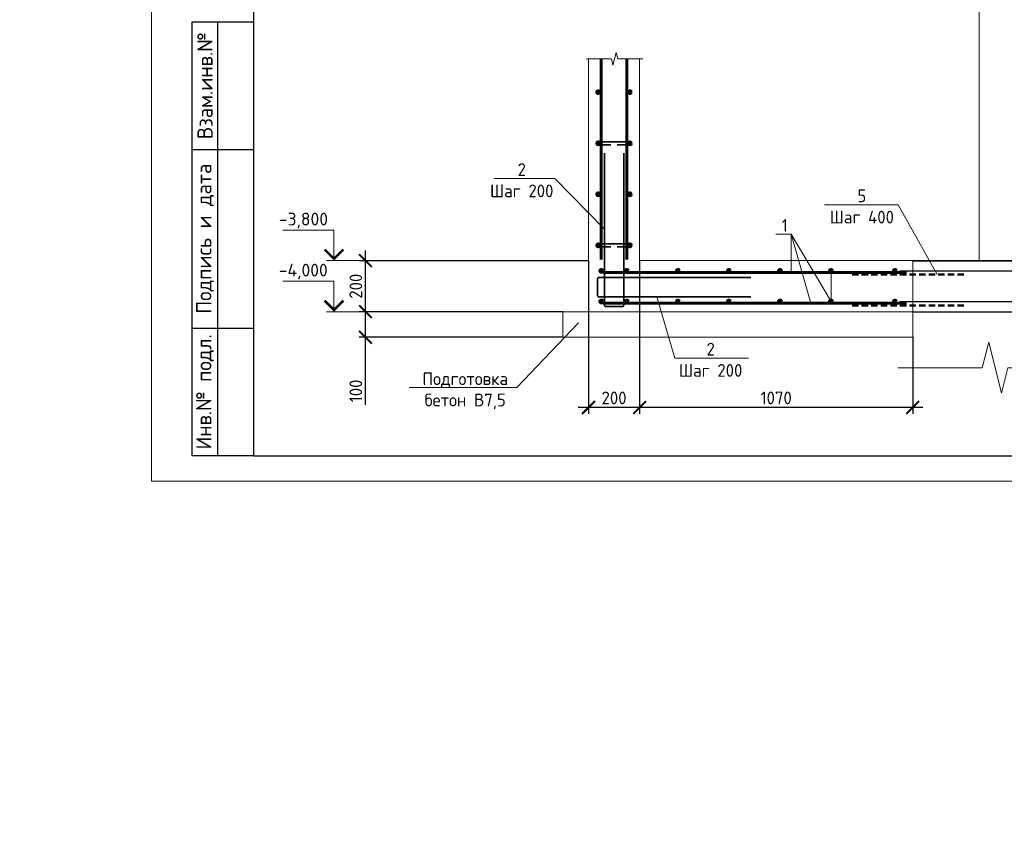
# Model space of a CAD drawing. Header units: millimetres. Extents: x 130535 to 3472113, y -231620 to 121434.
# Tile 63 of 133: x 472114 to 491398, y -14727 to 1251. Entities that reach past the tile are written whole.
import ezdxf
from ezdxf import colors
from ezdxf.entities.mleader import LeaderData, LeaderLine
from ezdxf.enums import TextEntityAlignment as Align
from ezdxf.math import Vec2, Vec3

# ---------------------------------------------------------------- set-up
doc = ezdxf.new("R2010")
doc.units = ezdxf.units.MM
doc.linetypes.add('DASHED2', pattern=[0.375, 0.25, -0.125])
doc.layers.get('DEFPOINTS').update_dxf_attribs({"color": 1, "lineweight": 0})
for name, color, linetype, lineweight in [('Основная 0.35', 200, 'Continuous', 35), ('Основная 0.60', 142, 'Continuous', 60), ('РАЗМЕРЫ', 1, 'Continuous', 9), ('Разрез жилая часть$0$Отметки', 1, 'Continuous', 20), ('Символы 0.20', 1, 'Continuous', 20), ('Текст', 7, 'Continuous', 25), ('Текст 0.25', 82, 'Continuous', 25), ('Тонкая', 81, 'Continuous', 20), ('Тонкая 0.20', 30, 'Continuous', 20), ('ТОНКИЕ', 7, 'Continuous', 9)]:
    doc.layers.add(name, color=color, linetype=linetype, lineweight=lineweight)
doc.layers.add('ТОЛСТЫЕ_ОСНОВНЫЕ', color=6, linetype='Continuous')
doc.styles.add('GOST-2.304_Type-B', font='GOST_Common.ttf')
doc.styles.add('style1', font='GOST_Common.ttf', dxfattribs={"height": 500})
doc.styles.add('ГОСТ', font='isocpeur.TTF')
doc.dimstyles.new('СПДС', dxfattribs={"dimscale": 100, "dimtxt": 2.5, "dimasz": 2.5, "dimexe": 1.25, "dimexo": 0, "dimtad": 1, "dimdec": 0, "dimtxsty": 'GOST-2.304_Type-B', "dimblk": 'ARCHTICK', "dimcen": 2.5, "dimdle": 2, "dimadec": 0, "dimazin": 2, "dimtfac": 0.75, "dimtdec": 0, "dimtmove": 1, "dimatfit": 3, "dimfxl": 1, "dimtolj": 1, "dimarcsym": 1})

# ---------------------------------------------------------------- blocks, each defined once
blk = doc.blocks.new('*U5')
at = {"layer": 'ТОЛСТЫЕ_ОСНОВНЫЕ'}
for p, q in [((8, 5), (8, 90)), ((8, 90), (20, 90)), ((13, 5), (13, 90)), ((8, 65), (20, 65)), ((8, 30), (20, 30)), ((20, 5), (8, 5))]:
    blk.add_line(p, q, dxfattribs=at)
at = {"layer": 'ТОЛСТЫЕ_ОСНОВНЫЕ', "color": 6}
blk.add_lwpolyline([(20, 5), (589, 5), (589, 415), (20, 415)], close=True, dxfattribs=at)
at = {"layer": 'ТОНКИЕ'}
blk.add_lwpolyline([(0, 0), (594, 0), (594, 420), (0, 420)], close=True, dxfattribs=at)
at = {"layer": 'Текст', "style": 'style1'}
for s, p in [('Взам.инв.№', (10.5, 77.5)), ('Подпись и дата', (10.5, 47.5)), ('Инв.№ подл.', (10.5, 17.5))]:
    blk.add_text(s, height=3, rotation=90, dxfattribs=at).set_placement(p, align=Align.MIDDLE)
blk = doc.blocks.new('_None')
blk = doc.blocks.new('_ArchTick')
at = {"color": 0, "linetype": 'ByBlock', "const_width": 0.15}
blk.add_lwpolyline([(-0.5, -0.5), (0.5, 0.5)], dxfattribs=at)
blk = doc.blocks.new('*D253')
at = {"layer": 'DEFPOINTS', "color": 0, "linetype": 'Continuous', "lineweight": 0, "transparency": 16777216}
for p in [(489355, -4270), (493548, -4270), (489605, -4470)]:
    blk.add_point(p, dxfattribs=at)
at = {"layer": 'РАЗМЕРЫ', "color": 0, "linetype": 'Continuous', "lineweight": -2, "transparency": 16777216}
for p, q in [((493548, -4670), (493548, -4070)), ((489355, -4270), (493673, -4270)), ((489605, -4470), (493673, -4470)), ((493548, -5377), (493548, -4470))]:
    blk.add_line(p, q, dxfattribs=at)
at = {"layer": 'РАЗМЕРЫ', "color": 0, "linetype": 'Continuous', "lineweight": -2, "transparency": 16777216, "xscale": 250, "yscale": 250, "zscale": 250}
for p, rotation in [((493548, -4270), 90), ((493548, -4470), 270)]:
    blk.add_blockref('_ArchTick', p, dxfattribs=dict(at, rotation=rotation))
at = {"layer": 'РАЗМЕРЫ', "color": 0, "linetype": 'Continuous', "lineweight": 0, "transparency": 16777216, "insert": (493360, -5164), "char_height": 250, "attachment_point": 5, "rotation": 90, "style": 'GOST-2.304_Type-B'}
blk.add_mtext('\\A1;50', dxfattribs=at)
blk = doc.blocks.new('*D254')
at = {"layer": 'DEFPOINTS', "color": 0, "linetype": 'Continuous', "lineweight": 0, "transparency": 16777216}
for p in [(489355, -3670), (493548, -3670), (489355, -4270)]:
    blk.add_point(p, dxfattribs=at)
at = {"layer": 'РАЗМЕРЫ', "color": 0, "linetype": 'Continuous', "lineweight": -2, "transparency": 16777216}
for p, q in [((493548, -4470), (493548, -3470)), ((489355, -3670), (493673, -3670)), ((489355, -4270), (493673, -4270))]:
    blk.add_line(p, q, dxfattribs=at)
at = {"layer": 'РАЗМЕРЫ', "color": 0, "linetype": 'Continuous', "lineweight": -2, "transparency": 16777216, "xscale": 250, "yscale": 250, "zscale": 250}
for p, rotation in [((493548, -3670), 90), ((493548, -4270), 270)]:
    blk.add_blockref('_ArchTick', p, dxfattribs=dict(at, rotation=rotation))
at = {"layer": 'РАЗМЕРЫ', "color": 0, "linetype": 'Continuous', "lineweight": 0, "transparency": 16777216, "insert": (493360, -3970), "char_height": 250, "attachment_point": 5, "rotation": 90, "style": 'GOST-2.304_Type-B'}
blk.add_mtext('\\A1;100', dxfattribs=at)
blk = doc.blocks.new('*D255')
at = {"layer": 'DEFPOINTS', "color": 0, "linetype": 'Continuous', "lineweight": 0, "transparency": 16777216}
for p in [(489605, -3470), (493548, -3470), (489355, -3670)]:
    blk.add_point(p, dxfattribs=at)
at = {"layer": 'РАЗМЕРЫ', "color": 0, "linetype": 'Continuous', "lineweight": -2, "transparency": 16777216}
for p, q in [((493548, -2549), (493548, -3470)), ((493548, -3870), (493548, -3270)), ((489605, -3470), (493673, -3470)), ((489355, -3670), (493673, -3670))]:
    blk.add_line(p, q, dxfattribs=at)
at = {"layer": 'РАЗМЕРЫ', "color": 0, "linetype": 'Continuous', "lineweight": -2, "transparency": 16777216, "xscale": 250, "yscale": 250, "zscale": 250}
for p, rotation in [((493548, -3470), 90), ((493548, -3670), 270)]:
    blk.add_blockref('_ArchTick', p, dxfattribs=dict(at, rotation=rotation))
at = {"layer": 'РАЗМЕРЫ', "color": 0, "linetype": 'Continuous', "lineweight": 0, "transparency": 16777216, "insert": (493360, -2761), "char_height": 250, "attachment_point": 5, "rotation": 90, "style": 'GOST-2.304_Type-B'}
blk.add_mtext('\\A1;50', dxfattribs=at)
blk = doc.blocks.new('*D259')
at = {"layer": 'DEFPOINTS', "color": 0, "linetype": 'Continuous', "lineweight": 0, "transparency": 16777216}
for p in [(484255, -3470), (489605, -4961), (484255, -6346)]:
    blk.add_point(p, dxfattribs=at)
at = {"layer": 'РАЗМЕРЫ', "color": 0, "linetype": 'Continuous', "lineweight": -2, "transparency": 16777216}
for p, q in [((484255, -3470), (484255, -6471)), ((489605, -4961), (489605, -6471)), ((489805, -6346), (484055, -6346))]:
    blk.add_line(p, q, dxfattribs=at)
at = {"layer": 'РАЗМЕРЫ', "color": 0, "linetype": 'Continuous', "lineweight": -2, "transparency": 16777216, "xscale": 250, "yscale": 250, "zscale": 250, "rotation": 180}
blk.add_blockref('_ArchTick', (484255, -6346), dxfattribs=at)
at = {"layer": 'РАЗМЕРЫ', "color": 0, "linetype": 'Continuous', "lineweight": -2, "transparency": 16777216, "xscale": 250, "yscale": 250, "zscale": 250}
blk.add_blockref('_ArchTick', (489605, -6346), dxfattribs=at)
at = {"layer": 'РАЗМЕРЫ', "color": 0, "linetype": 'Continuous', "lineweight": 0, "transparency": 16777216, "insert": (486930, -6159), "char_height": 250, "attachment_point": 5, "style": 'GOST-2.304_Type-B'}
blk.add_mtext('\\A1;1070', dxfattribs=at)
blk = doc.blocks.new('*D260')
at = {"layer": 'DEFPOINTS', "color": 0, "linetype": 'Continuous', "lineweight": 0, "transparency": 16777216}
for p in [(483255, -3470), (484255, -3470), (483255, -6346)]:
    blk.add_point(p, dxfattribs=at)
at = {"layer": 'РАЗМЕРЫ', "color": 0, "linetype": 'Continuous', "lineweight": -2, "transparency": 16777216}
for p, q in [((483255, -3470), (483255, -6471)), ((484255, -3470), (484255, -6471)), ((484455, -6346), (483055, -6346))]:
    blk.add_line(p, q, dxfattribs=at)
at = {"layer": 'РАЗМЕРЫ', "color": 0, "linetype": 'Continuous', "lineweight": -2, "transparency": 16777216, "xscale": 250, "yscale": 250, "zscale": 250, "rotation": 180}
blk.add_blockref('_ArchTick', (483255, -6346), dxfattribs=at)
at = {"layer": 'РАЗМЕРЫ', "color": 0, "linetype": 'Continuous', "lineweight": -2, "transparency": 16777216, "xscale": 250, "yscale": 250, "zscale": 250}
blk.add_blockref('_ArchTick', (484255, -6346), dxfattribs=at)
at = {"layer": 'РАЗМЕРЫ', "color": 0, "linetype": 'Continuous', "lineweight": 0, "transparency": 16777216, "insert": (483755, -6159), "char_height": 250, "attachment_point": 5, "style": 'GOST-2.304_Type-B'}
blk.add_mtext('\\A1;200', dxfattribs=at)
blk = doc.blocks.new('*D261')
at = {"layer": 'DEFPOINTS', "color": 0, "linetype": 'Continuous', "lineweight": 0, "transparency": 16777216}
for p in [(478885, -4470), (482755, -4470), (482755, -4970)]:
    blk.add_point(p, dxfattribs=at)
at = {"layer": 'РАЗМЕРЫ', "color": 0, "linetype": 'Continuous', "lineweight": -2, "transparency": 16777216}
for p, q in [((478885, -5170), (478885, -4270)), ((482755, -4470), (478760, -4470)), ((482755, -4970), (478760, -4970)), ((478885, -6297), (478885, -4970))]:
    blk.add_line(p, q, dxfattribs=at)
at = {"layer": 'РАЗМЕРЫ', "color": 0, "linetype": 'Continuous', "lineweight": -2, "transparency": 16777216, "xscale": 250, "yscale": 250, "zscale": 250}
for p, rotation in [((478885, -4470), 90), ((478885, -4970), 270)]:
    blk.add_blockref('_ArchTick', p, dxfattribs=dict(at, rotation=rotation))
at = {"layer": 'РАЗМЕРЫ', "color": 0, "linetype": 'Continuous', "lineweight": 0, "transparency": 16777216, "insert": (478697, -6022), "char_height": 250, "attachment_point": 5, "rotation": 90, "style": 'GOST-2.304_Type-B'}
blk.add_mtext('\\A1;100', dxfattribs=at)
blk = doc.blocks.new('*D262')
at = {"layer": 'DEFPOINTS', "color": 0, "linetype": 'Continuous', "lineweight": 0, "transparency": 16777216}
for p in [(478885, -3470), (483255, -3470), (482755, -4470)]:
    blk.add_point(p, dxfattribs=at)
at = {"layer": 'РАЗМЕРЫ', "color": 0, "linetype": 'Continuous', "lineweight": -2, "transparency": 16777216}
for p, q in [((478885, -4670), (478885, -3270)), ((483255, -3470), (478760, -3470)), ((482755, -4470), (478760, -4470))]:
    blk.add_line(p, q, dxfattribs=at)
at = {"layer": 'РАЗМЕРЫ', "color": 0, "linetype": 'Continuous', "lineweight": -2, "transparency": 16777216, "xscale": 250, "yscale": 250, "zscale": 250}
for p, rotation in [((478885, -3470), 90), ((478885, -4470), 270)]:
    blk.add_blockref('_ArchTick', p, dxfattribs=dict(at, rotation=rotation))
at = {"layer": 'РАЗМЕРЫ', "color": 0, "linetype": 'Continuous', "lineweight": 0, "transparency": 16777216, "insert": (478697, -3970), "char_height": 250, "attachment_point": 5, "rotation": 90, "style": 'GOST-2.304_Type-B'}
blk.add_mtext('\\A1;200', dxfattribs=at)

msp = doc.modelspace()

# ---------------------------------------------------------------- linework, layer by layer
at = {"linetype": 'DASHED2', "lineweight": 50, "ltscale": 500}
for p, q in [((490604.6, -3739.8), (488384.7, -3739.8)), ((490604.6, -4349.8), (488384.7, -4349.8))]:
    msp.add_line(p, q, dxfattribs=at)
at = {"linetype": 'ByBlock', "lineweight": 20, "ltscale": 0.5}
msp.add_lwpolyline([(489316.1, -5567.3), (490967.6, -5567.3), (491092.6, -5067.3), (491342.6, -6067.3), (491467.6, -5567.3), (492908.5, -5567.3)], dxfattribs=at)
at = {"layer": 'Основная 0.35'}
for p, q in [((483444.6, -1139.8), (484064.6, -1139.8)), ((483444.6, -1199.8), (483694.6, -1199.8)), ((484064.6, -1199.8), (483814.6, -1199.8)), ((483444.6, -3139.8), (484064.6, -3139.8)), ((483444.6, -3199.8), (483694.6, -3199.8)), ((484064.6, -3199.8), (483814.6, -3199.8))]:
    msp.add_line(p, q, dxfattribs=at)
for points in [[(483564.6, -1366.7), (483564.6, -4341.7, 0.4142136), (483589.6, -4366.7), (483919.6, -4366.7, 0.4142136), (483944.6, -4341.7), (483944.6, -1366.7)], [(486432.1, -3800.3), (483457.1, -3800.3, 0.4142136), (483432.1, -3825.3), (483432.1, -4155.3, 0.4142136), (483457.1, -4180.3), (486432.1, -4180.3)]]:
    msp.add_lwpolyline(points, format="xyb", dxfattribs=at)
for centre, start, end in [((483444.6, -1169.8), 90, 270), ((484064.6, -1169.8), 270, 90), ((483444.6, -3169.8), 90, 270), ((484064.6, -3169.8), 270, 90)]:
    msp.add_arc(centre, 30, start, end, dxfattribs=at)
at = {"layer": 'Основная 0.60'}
for p, q in [((483504.6, -3444.8), (483504.6, 485.7)), ((484004.6, -3444.8), (484004.6, 485.7)), ((483538.4, -3699.8), (489479.6, -3699.8)), ((483538.4, -4299.8), (489479.6, -4299.8))]:
    msp.add_line(p, q, dxfattribs=at)
for centre in [(483444.6, -169.8), (484064.6, -169.8), (483444.6, -1169.8), (484064.6, -1169.8), (483444.6, -2169.8), (484064.6, -2169.8), (483444.6, -3169.8), (484064.6, -3169.8), (483504.6, -3669.8), (484004.6, -3669.8), (485004.6, -3669.8), (486004.6, -3669.8), (487004.6, -3669.8), (487004.6, -3669.8), (488004.6, -3669.8), (489254.6, -3669.8), (483504.6, -4269.8), (484004.6, -4269.8), (485004.6, -4269.8), (486004.6, -4269.8), (487004.6, -4269.8), (487004.6, -4269.8), (488004.6, -4269.8), (489254.6, -4269.8)]:
    msp.add_circle(centre, 30, dxfattribs=at)
at = {"layer": 'РАЗМЕРЫ', "linetype": 'Continuous', "lineweight": 0}
for p, q in [((482593.9, -1861.1), (483564.6, -2854.2)), ((487223, -2953.8), (487223, -3699.8)), ((487223, -2953.8), (487606, -4299.8)), ((492631.4, -3469.8), (489604.6, -3469.8)), ((489604.6, -3469.8), (489604.6, -5567.3))]:
    msp.add_line(p, q, dxfattribs=at)
at = {"layer": 'РАЗМЕРЫ', "color": 3, "linetype": 'Continuous', "lineweight": 0}
msp.add_line((480456.2, -4469.8), (478269.7, -4469.8), dxfattribs=at)
at = {"layer": 'Символы 0.20', "color": 1, "linetype": 'Continuous', "lineweight": 20, "ltscale": 100}
for p, q in [((478269.7, -2869.8), (477269.7, -2869.8)), ((479135.8, -3469.8), (478269.7, -3469.8)), ((478269.7, -3869.8), (477269.7, -3869.8))]:
    msp.add_line(p, q, dxfattribs=at)
at = {"layer": 'Символы 0.20', "color": 1, "linetype": 'Continuous', "lineweight": 20, "ltscale": 10000}
for p, q in [((478119.7, -3469.8), (478419.7, -3469.8)), ((478119.7, -4469.8), (478419.7, -4469.8))]:
    msp.add_line(p, q, dxfattribs=at)
at = {"layer": 'Символы 0.20'}
msp.add_lwpolyline([(482593.9, -1861.1), (481399.3, -1861.1)], dxfattribs=at)
at = {"layer": 'Символы 0.20', "color": 1, "linetype": 'Continuous', "lineweight": 20, "ltscale": 10000}
for points in [[(478269.7, -3469.8), (478269.7, -2869.8)], [(478269.7, -4469.8), (478269.7, -3869.8)]]:
    msp.add_lwpolyline(points, dxfattribs=at)
at = {"layer": 'Символы 0.20', "color": 1, "linetype": 'Continuous', "lineweight": 20, "ltscale": 10000, "const_width": 50}
for points in [[(478452, -3252.1), (478269.7, -3434.4), (478087.3, -3252.1)], [(478452, -4252.1), (478269.7, -4434.4), (478087.3, -4252.1)]]:
    msp.add_lwpolyline(points, dxfattribs=at)
at = {"layer": 'Тонкая'}
msp.add_lwpolyline([(484317.1, 485.7), (484242.1, 485.7), (483827.3, 485.7), (483796.1, 610.7), (483733.6, 360.7), (483702.3, 485.7), (483287.6, 485.7), (483212.6, 485.7)], dxfattribs=at)
at = {"layer": 'Тонкая 0.20'}
for p, q in [((490904.6, 6846.5), (490904.6, -3469.8)), ((483254.6, 485.7), (483254.6, -3444.8)), ((483254.6, 485.7), (483254.6, -4469.8)), ((484254.6, -3469.8), (484254.6, 485.7)), ((484254.6, -3444.8), (484254.6, 485.7)), ((489604.6, -3469.8), (484254.6, -3469.8)), ((489604.6, -4469.8), (489604.6, -3469.8)), ((481754.6, -4469.8), (481254.6, -4469.8)), ((482754.6, -4469.8), (489604.6, -4469.8)), ((482754.6, -4469.8), (482754.6, -4969.8)), ((482754.6, -4969.8), (489604.6, -4969.8))]:
    msp.add_line(p, q, dxfattribs=at)

# ---------------------------------------------------------------- block references
at = {"xscale": 100, "yscale": 100, "zscale": 100}
msp.add_blockref('*U5', (474692.4, -7790.1), dxfattribs=at)
msp.add_blockref('*U5', (474692.4, -7790.1), dxfattribs=at)

# ---------------------------------------------------------------- texts
at = {"insert": (153574.3, 18462.6), "char_height": 330, "attachment_point": 1, "style": 'ГОСТ'}
msp.add_mtext_dynamic_manual_height_columns('\\pi10055.14148;{\\H1.5152x;\\P\\pi7542.56108;Общие указания\\P\\pi1650;}1.^IРабочая документация разработана в соответствии с заданием на проектирование, требованиями действующих технических регламентов, стандартов, сводов правил и других документов, содержащих установленные требования.\\P2.^IРабочая документация выполнена в соответствии со следующими нормативными и техническими документами:\\P-^IСП 20.13330.2016 "Нагрузки и Воздействия";\\P-^IСП 63.13330.2012 "Бетонные и железобетонные конструкции. Основные положения";\\P-^IСП 22.13330.2016 "Основания зданий и сооружений";\\P-^IСП 45.13330.2012 "Земляные сооружения, основания и фундаменты".\\P3.   За относительную отметку 0,000 принята отметка чистого пола первого этажа.\\P4.^IПеречень видов работ, для которых необходимо составлять акты освидетельствования скрытых работ:\\P-^Iармирование конструкций;\\P-^Iосвидетельствование опалубки перед бетонированием;\\P-^Iвыполнение сварочных работ;\\P-^Iотбор контрольных проб бетона;\\P-^Iсоответствие законченных железобетонных конструкций проекту с отображением качества работ;\\P-^Iустройство монолитных конструкций, выполняемых в зимнее время;  \\P\\pi0;        -    устройство гидроизоляции;\\P\\pi1650;-^Iуплотнение грунтов и обратную засыпку.\\PЗапрещается выполнение последующих работ при отсутствии актов освидетельствования предшествующих скрытых работ во всех случаях.\\P\\pi0;        5. Проект рассчитан на производство работ в период положительных температур. В случае выполнения работ при отрицательных температурах необходимо выполнять требования СНиП часть 3 по производству работ и ППР.\\P        6. При минимальной температуре воздуха до минус 15°С допускается:\\P\\pi1650;-выдерживание бетона в конструкции методом термоса, при предварительном разогреве бетонной смеси;\\P -форсированный электроразогрев бетона в конструкции с повторным уплотнением.\\PПри минимальной температуре воздуха до минус 25°С допускается:\\P -обогрев бетона в греющей опалубке с помощью низкотемпературных электронагревателей;\\P -электродный сквозной прогрев бетона;\\P -электрообогрев с помощью греющего провода.', width=18460.283, gutter_width=5800, heights=[33815.2], dxfattribs=at)
at = {"layer": 'Разрез жилая часть$0$Отметки', "linetype": 'Continuous', "lineweight": 25, "ltscale": 100, "style": 'ГОСТ'}
for s, p in [('-3,800', (477189.7, -2779.8)), ('-4,000', (477189.7, -3779.8))]:
    msp.add_text(s, height=250, dxfattribs=at).set_placement(p)
at = {"layer": 'Символы 0.20', "insert": (481946.8, -1561.1), "char_height": 250, "attachment_point": 2, "style": 'GOST-2.304_Type-B'}
msp.add_mtext('2\\PШаг 200', dxfattribs=at)
at = {"layer": 'Текст 0.25', "char_height": 250, "attachment_point": 1, "style": 'GOST-2.304_Type-B'}
for insert in [(385539.3, 4816.9), (451078.6, 4816.9)]:
    msp.add_mtext_dynamic_manual_height_columns('\\pi750;1 Обратную засыпку пазух выполнять непучинистым, ненабухающим грунтом без органических включений с проливкой водой слоями не более 20 см с уплотнением грунта до коэффициента уплотнения 0,95.\\P2 При производстве земляных работ не допускать ухудшения свойств грунтов и качества подготовленного основания вследствие замачивания, промерзания, размыва, повреждения механизмами и транспортом.\\P3 Поз. 5 установить на хим. анкер BIT 200 (EASY FIX DIT-200) или аналог. Анкеровка выполняется в теле стен и в теле плиты по всей длине с шагом 400 мм.\\P4 При изготовлении пространственных арматурных каркасов соединение стержней выполнять при помощи вязальной проволоки. \\P5 Поз. 4 установить в шахматном порядке.\\P6 Выполнить обмазочную гидроизоляцию всех поверхностей, соприкасающихся с грунтом, горячим битумом за 2 раза.', width=17507.725, gutter_width=1250, heights=[0], dxfattribs=dict(at, insert=insert))

# ---------------------------------------------------------------- dimensions: what is measured, and where the dimension line sits
at = {"layer": 'РАЗМЕРЫ', "color": 3, "linetype": 'Continuous', "lineweight": 0}
for base, p1, p2, picture, middle in [((493547.7, -3469.8), (489354.6, -3669.8), (489604.6, -3469.8), '*D255', (493566.5, -2761.2)), ((493547.7, -4269.8), (489604.6, -4469.8), (489354.6, -4269.8), '*D253', (493496.1, -5164.4))]:
    dim = msp.add_linear_dim(base=base, p1=p1, p2=p2, angle=90, text='50', dimstyle='СПДС', override={"dimlfac": 0.2}, dxfattribs=at)
    dim.commit()
    dim.dimension.update_dxf_attribs({"geometry": picture, "text_midpoint": middle, "dimtype": 160})
dim = msp.add_linear_dim(base=(478884.8, -3469.8), p1=(482754.6, -4469.8), p2=(483254.6, -3469.8), angle=90, dimstyle='СПДС', override={"dimlfac": 0.2}, dxfattribs=at)
dim.commit()
dim.dimension.update_dxf_attribs({"geometry": '*D262', "text_midpoint": (478697.3, -3969.8)})
for base, p1, p2, picture, middle in [((483254.6, -6346.2), (484254.6, -3469.8), (483254.6, -3469.8), '*D260', (483754.6, -6158.7)), ((484254.6, -6346.2), (489604.6, -4960.5), (484254.6, -3469.8), '*D259', (486929.6, -6158.7))]:
    dim = msp.add_linear_dim(base=base, p1=p1, p2=p2, dimstyle='СПДС', override={"dimlfac": 0.2}, dxfattribs=at)
    dim.commit()
    dim.dimension.update_dxf_attribs({"geometry": picture, "text_midpoint": middle})
dim = msp.add_linear_dim(base=(493547.7, -3669.8), p1=(489354.6, -4269.8), p2=(489354.6, -3669.8), angle=90, text='100', dimstyle='СПДС', override={"dimlfac": 0.2}, dxfattribs=at)
dim.commit()
dim.dimension.update_dxf_attribs({"geometry": '*D254', "text_midpoint": (493360.2, -3969.8)})
dim = msp.add_linear_dim(base=(478884.8, -4469.8), p1=(482754.6, -4969.8), p2=(482754.6, -4469.8), angle=90, dimstyle='СПДС', override={"dimlfac": 0.2}, dxfattribs=at)
dim.commit()
dim.dimension.update_dxf_attribs({"geometry": '*D261', "text_midpoint": (478640.9, -6022.1), "dimtype": 160})

# ---------------------------------------------------------------- leaders
at = {"layer": 'Символы 0.20'}
ml = msp.add_multileader_mtext('Standard', dxfattribs=at)
ml.set_content('5\\PШаг 400', color=256, style='GOST-2.304_Type-B')
ml.set_leader_properties(color=256, linetype='ByLayer', lineweight=-1)
ml.set_arrow_properties(name='NONE')
ml.build(insert=Vec2(0, 0))
ml.multileader.update_dxf_attribs({"text_left_attachment_type": 6, "text_right_attachment_type": 6, "dogleg_length": 1, "arrow_head_size": 18, "scale": 20})
ctx = ml.context
ctx.base_point, ctx.scale, ctx.char_height, ctx.arrow_head_size, ctx.landing_gap_size, ctx.plane_origin = Vec3(487994.2, -2374.5), 20, 250, 18, 9, Vec3(491073.5, -1199.9)
ctx.left_attachment, ctx.right_attachment, ctx.text_align_type = 6, 6, 1
notes = []
notes.append((ctx, [(0, (1, 1, 0), (489322.8, -2374.5), (-1, 0), 100, [(0, [(490086.3, -3739.8)], 0, [])])]))
ctx.mtext.insert, ctx.mtext.alignment, ctx.mtext.flow_direction = Vec3(488608.5, -2074.5), 2, 5
ml = msp.add_multileader_mtext('Standard', dxfattribs=at)
ml.set_content('1', color=256, style='GOST-2.304_Type-B')
ml.set_leader_properties(color=256, linetype='ByLayer', lineweight=-1)
ml.set_arrow_properties(name='NONE')
ml.build(insert=Vec2(0, 0))
ml.multileader.update_dxf_attribs({"text_left_attachment_type": 6, "text_right_attachment_type": 6, "dogleg_length": 1, "arrow_head_size": 18, "scale": 20})
ctx = ml.context
ctx.base_point, ctx.scale, ctx.char_height, ctx.arrow_head_size, ctx.landing_gap_size, ctx.plane_origin = Vec3(487030, -2953.8), 20, 250, 18, 9, Vec3(491521.3, 2250.2)
ctx.left_attachment, ctx.right_attachment = 6, 6
notes.append((ctx, [(0, (1, 1, 0), (487223, -2953.8), (-1, 0), 100, [(1, [(488004.6, -3669.8), (488004.6, -4269.8)], 0, [])])]))
ctx.mtext.insert, ctx.mtext.width, ctx.mtext.flow_direction = Vec3(487039, -2653.8), 28.429, 5
ml = msp.add_multileader_mtext('Standard', dxfattribs=at)
ml.set_content('2\\PШаг 200', color=256, style='GOST-2.304_Type-B')
ml.set_leader_properties(color=256, linetype='ByLayer', lineweight=-1)
ml.set_arrow_properties(name='NONE')
ml.build(insert=Vec2(0, 0))
ml.multileader.update_dxf_attribs({"text_left_attachment_type": 6, "text_right_attachment_type": 6, "dogleg_length": 1, "arrow_head_size": 18, "scale": 20})
ctx = ml.context
ctx.base_point, ctx.scale, ctx.char_height, ctx.arrow_head_size, ctx.landing_gap_size, ctx.plane_origin = Vec3(485045.8, -5378.4), 20, 250, 18, 9, Vec3(493989.1, 4.9)
ctx.left_attachment, ctx.right_attachment, ctx.text_align_type = 6, 6, 1
notes.append((ctx, [(1, (1, 1, 0), (484945.8, -5378.4), (1, 0), 100, [(0, [(484592.7, -4180.3)], 0, [])])]))
ctx.mtext.insert, ctx.mtext.alignment, ctx.mtext.flow_direction = Vec3(485647.6, -5078.4), 2, 5
ml = msp.add_multileader_mtext('Standard', dxfattribs=at)
ml.set_content('Подготовка\\Pбетон В7,5', color=256, style='GOST-2.304_Type-B')
ml.set_leader_properties(color=256, linetype='ByLayer', lineweight=-1)
ml.set_arrow_properties(name='NONE')
ml.build(insert=Vec2(0, 0))
ml.multileader.update_dxf_attribs({"text_left_attachment_type": 6, "text_right_attachment_type": 6, "dogleg_length": 1, "arrow_head_size": 18, "scale": 20})
ctx = ml.context
ctx.base_point, ctx.scale, ctx.char_height, ctx.arrow_head_size, ctx.landing_gap_size, ctx.plane_origin = Vec3(479930.9, -5957.4), 20, 250, 18, 9, Vec3(485695.7, -1938.2)
ctx.left_attachment, ctx.right_attachment, ctx.text_align_type = 6, 6, 1
notes.append((ctx, [(1, (1, 1, 0), (481848.9, -5957.4), (-1, 0), 100, [(0, [(483059.1, -4687)], 0, [])])]))
ctx.mtext.insert, ctx.mtext.alignment, ctx.mtext.flow_direction = Vec3(480839.9, -5657.4), 2, 5
for ctx, leaders in notes:
    for number, flags, end, landing, length, lines in leaders:
        leader = LeaderData()
        leader.index, (leader.has_last_leader_line, leader.has_dogleg_vector, leader.attachment_direction) = number, flags
        leader.last_leader_point, leader.dogleg_vector, leader.dogleg_length = Vec3(end), Vec3(landing), length
        for number, points, colour, breaks in lines:
            line = LeaderLine()
            line.index, line.vertices, line.color, line.breaks = number, Vec3.list(points), colors.encode_raw_color(colour), breaks
            leader.lines.append(line)
        ctx.leaders.append(leader)

doc.saveas('drawing.dxf')
